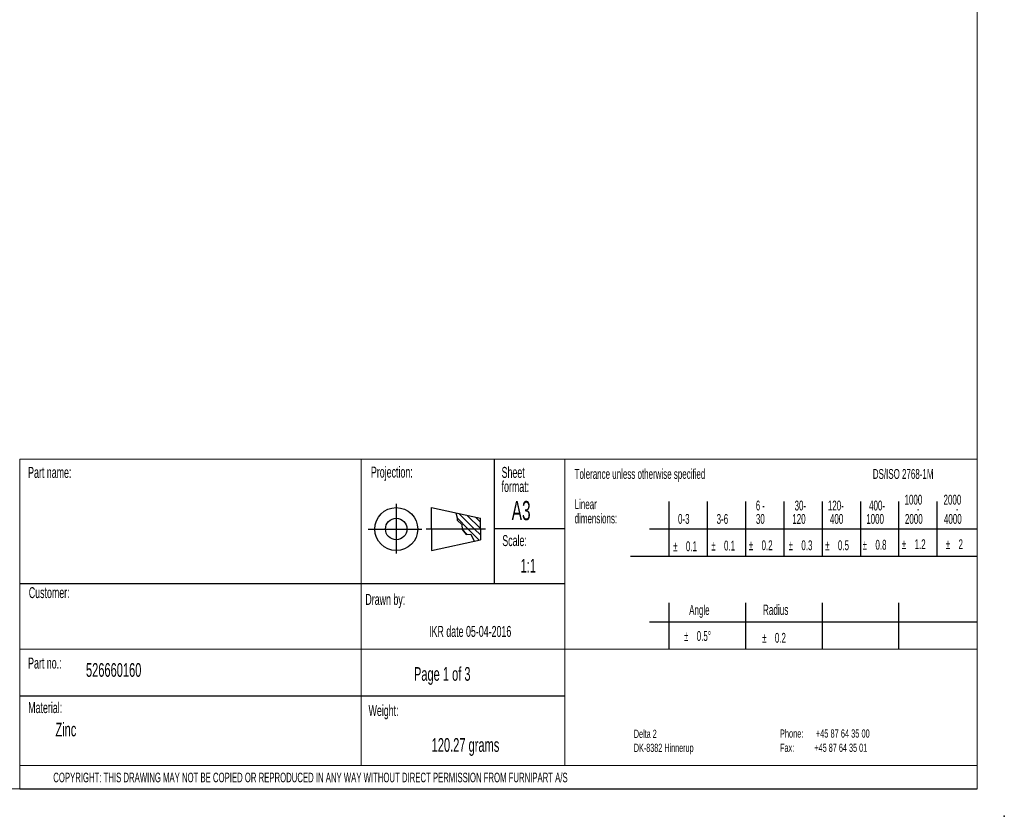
# Model space of a CAD drawing. Header units: millimetres. Extents: x 6 to 418, y 0 to 291.
# Tile 4 of 5: x 238 to 418, y 0 to 146. Entities that reach past the tile are written whole.
import ezdxf

# ---------------------------------------------------------------- set-up
doc = ezdxf.new("R2010")
doc.units = ezdxf.units.MM
doc.header["$PDSIZE"] = -1
for name, color, linetype in [('DIN_A4', 7, 'Continuous'), ('GENTITLE', 1, 'Continuous'), ('SLD-0', 7, 'Continuous')]:
    doc.layers.add(name, color=color, linetype=linetype)
doc.styles.add('SLDTEXTSTYLE0', font='TXT', dxfattribs={"width": 0.605})
doc.styles.add('SLDTEXTSTYLE1', font='TXT', dxfattribs={"width": 0.57})
doc.styles.add('SLDTEXTSTYLE2', font='TXT', dxfattribs={"width": 0.55431})
doc.styles.add('SLDTEXTSTYLE3', font='TXT', dxfattribs={"width": 0.566111})

# ---------------------------------------------------------------- blocks, each defined once
blk = doc.blocks.new('SW_NOTE_0')
at = {"layer": 'SLD-0', "color": 0, "char_height": 2, "attachment_point": 1, "style": 'SLDTEXTSTYLE0'}
for s, insert in [('Sheet', (0, 2.58)), ('format:', (0, 0))]:
    blk.add_mtext(s, dxfattribs=dict(at, insert=insert))
blk = doc.blocks.new('SW_NOTE_1')
at = {"layer": 'SLD-0', "color": 0, "char_height": 1.8, "attachment_point": 1, "style": 'SLDTEXTSTYLE0'}
for s, insert in [('%%p', (0, 2.32)), ('0.5°', (2.33, 2.32))]:
    blk.add_mtext(s, dxfattribs=dict(at, insert=insert))
blk = doc.blocks.new('SW_NOTE_2')
at = {"layer": 'SLD-0', "color": 0, "char_height": 1.8, "attachment_point": 1, "style": 'SLDTEXTSTYLE0'}
for s, insert in [('%%p', (0, 2.32)), ('2', (2.33, 2.32))]:
    blk.add_mtext(s, dxfattribs=dict(at, insert=insert))
blk = doc.blocks.new('SW_NOTE_3')
at = {"layer": 'SLD-0', "color": 0, "char_height": 1.8, "attachment_point": 1, "style": 'SLDTEXTSTYLE0'}
for s, insert in [('%%p', (0, 2.32)), ('1.2', (2.33, 2.32))]:
    blk.add_mtext(s, dxfattribs=dict(at, insert=insert))
blk = doc.blocks.new('SW_NOTE_4')
at = {"layer": 'SLD-0', "color": 0, "char_height": 1.8, "attachment_point": 1, "style": 'SLDTEXTSTYLE0'}
for s, insert in [('%%p', (0, 2.32)), ('0.8', (2.33, 2.32))]:
    blk.add_mtext(s, dxfattribs=dict(at, insert=insert))
blk = doc.blocks.new('SW_NOTE_5')
at = {"layer": 'SLD-0', "color": 0, "char_height": 1.8, "attachment_point": 1, "style": 'SLDTEXTSTYLE0'}
for s, insert in [('%%p', (0, 2.32)), ('0.5', (2.33, 2.32))]:
    blk.add_mtext(s, dxfattribs=dict(at, insert=insert))
blk = doc.blocks.new('SW_NOTE_6')
at = {"layer": 'SLD-0', "color": 0, "char_height": 1.8, "attachment_point": 1, "style": 'SLDTEXTSTYLE0'}
for s, insert in [('%%p', (0, 2.32)), ('0.3', (2.33, 2.32))]:
    blk.add_mtext(s, dxfattribs=dict(at, insert=insert))
blk = doc.blocks.new('SW_NOTE_7')
at = {"layer": 'SLD-0', "color": 0, "char_height": 1.8, "attachment_point": 1, "style": 'SLDTEXTSTYLE0'}
for s, insert in [('%%p', (0, 2.32)), ('0.2', (2.33, 2.32))]:
    blk.add_mtext(s, dxfattribs=dict(at, insert=insert))
blk = doc.blocks.new('SW_NOTE_8')
at = {"layer": 'SLD-0', "color": 0, "char_height": 1.8, "attachment_point": 1, "style": 'SLDTEXTSTYLE0'}
for s, insert in [('%%p', (0, 2.32)), ('0.1', (2.33, 2.32))]:
    blk.add_mtext(s, dxfattribs=dict(at, insert=insert))
blk = doc.blocks.new('SW_NOTE_9')
at = {"layer": 'SLD-0', "color": 0, "char_height": 1.8, "attachment_point": 1, "style": 'SLDTEXTSTYLE0'}
for s, insert in [('%%p', (0, 2.32)), ('0.1', (2.33, 2.32))]:
    blk.add_mtext(s, dxfattribs=dict(at, insert=insert))
blk = doc.blocks.new('SW_NOTE_10')
at = {"color": 0, "linetype": 'Continuous', "lineweight": 0, "char_height": 1.8, "attachment_point": 1, "style": 'SLDTEXTSTYLE0'}
for s, insert in [('%%p', (0, 2.32)), ('0.2', (2.33, 2.32))]:
    blk.add_mtext(s, dxfattribs=dict(at, insert=insert))

msp = doc.modelspace()

# ---------------------------------------------------------------- linework, layer by layer
at = {"layer": 'DIN_A4', "color": 7, "lineweight": 15}
msp.add_line((413.06651, 291.01382), (413.06651, 5.01382), dxfattribs=at)
at = {"layer": 'GENTITLE', "color": 7, "lineweight": 15}
for p, q in [((238.06651, 65.26382), (413.06651, 65.26382)), ((300.46651, 65.26382), (300.46651, 9.26382)), ((337.66651, 65.26382), (337.66651, 9.26382)), ((238.06651, 30.51382), (413.06651, 30.51382)), ((238.06651, 9.26382), (413.06651, 9.26382)), ((5.92651, 5.01382), (413.06651, 5.01382))]:
    msp.add_line(p, q, dxfattribs=at)
at = {"layer": 'SLD-0', "lineweight": 15}
msp.add_line((238.06651, 65.26382), (238.06651, 5.01382), dxfattribs=at)
at = {"layer": 'SLD-0', "color": 8}
for p, q in [((324.76651, 65.26382), (324.76651, 42.51382)), ((306.87288, 57.07743), (306.87288, 47.98786)), ((313.29381, 56.39211), (322.25099, 54.42928)), ((313.29381, 52.46645), (313.29381, 56.39211)), ((356.69065, 57.51382), (356.69065, 47.51382)), ((363.69065, 57.51382), (363.69065, 47.51382)), ((370.69065, 57.51382), (370.69065, 47.51382)), ((377.69065, 57.51382), (377.69065, 47.51382)), ((384.69065, 57.51382), (384.69065, 47.51382)), ((391.69065, 57.51382), (391.69065, 47.51382)), ((398.69065, 57.51382), (398.69065, 47.51382)), ((405.69065, 57.51382), (405.69065, 47.51382)), ((317.7432, 55.4171), (318.0149, 54.53374)), ((318.0149, 54.53374), (317.99887, 54.08478)), ((317.99887, 54.08478), (318.84838, 53.28306)), ((318.01333, 54.48842), (320.03648, 52.46527)), ((318.38255, 55.2758), (321.19309, 52.46527)), ((319.86374, 54.95122), (322.25099, 52.56398)), ((321.34493, 54.62664), (322.25099, 53.72059)), ((322.25099, 52.46645), (322.25099, 54.42928)), ((301.72277, 52.46645), (311.53742, 52.46645)), ((323.20168, 52.46645), (312.36434, 52.46645)), ((313.29381, 52.46645), (313.29381, 48.54079)), ((318.84838, 53.28306), (318.92852, 52.40116)), ((318.92685, 52.41829), (319.84726, 51.49788)), ((318.92852, 52.40116), (319.63376, 51.4872)), ((320.03648, 52.46527), (322.04455, 50.4572)), ((321.19309, 52.46527), (322.25099, 51.40737)), ((322.25099, 52.46645), (322.25099, 50.50362)), ((337.66651, 52.51382), (324.76651, 52.51382)), ((353.19065, 52.51382), (413.06651, 52.51382)), ((313.29381, 48.54079), (322.25099, 50.50362)), ((319.63376, 51.4872), (320.49929, 51.53531)), ((320.49929, 51.53531), (321.1322, 50.25846)), ((349.69065, 47.51382), (413.06651, 47.51382)), ((238.06651, 42.51382), (337.66651, 42.51382)), ((356.69065, 39.01382), (356.69065, 30.51382)), ((370.69065, 39.01382), (370.69065, 30.51382)), ((384.69065, 39.01382), (384.69065, 30.51382)), ((398.69065, 39.01382), (398.69065, 30.51382)), ((353.19065, 35.51382), (413.06651, 35.51382)), ((238.06651, 22.01382), (337.66651, 22.01382))]:
    msp.add_line(p, q, dxfattribs=at)
at = {"layer": 'SLD-0'}
msp.add_line((238.06651, 5.01382), (413.06651, 5.01382), dxfattribs=at)
at = {"layer": 'SLD-0', "color": 8}
for radius in [3.92566, 1.96283]:
    msp.add_circle((306.87288, 52.46645), radius, dxfattribs=at)
at = {"layer": 'SLD-0'}
msp.add_point((418, 0), dxfattribs=at)

# ---------------------------------------------------------------- block references
at = {"color": 7, "linetype": 'Continuous', "lineweight": 0}
msp.add_blockref('SW_NOTE_10', (373.73731, 31.17979), dxfattribs=at)
at = {"layer": 'SLD-0'}
for name, p in [('SW_NOTE_0', (326.13145, 61.23926)), ('SW_NOTE_8', (357.47903, 47.89858)), ('SW_NOTE_9', (364.45243, 48.02954)), ('SW_NOTE_7', (371.30688, 48.09153)), ('SW_NOTE_6', (378.58622, 48.09153)), ('SW_NOTE_5', (385.25872, 48.08457)), ('SW_NOTE_4', (392.11948, 48.17688)), ('SW_NOTE_3', (399.27757, 48.28248)), ('SW_NOTE_2', (407.29892, 48.27527)), ('SW_NOTE_1', (359.45953, 31.51511))]:
    msp.add_blockref(name, p, dxfattribs=at)

# ---------------------------------------------------------------- texts
at = {"color": 7, "linetype": 'Continuous', "lineweight": 0, "insert": (373.8846, 38.65152), "char_height": 1.852083, "attachment_point": 1, "style": 'SLDTEXTSTYLE0'}
msp.add_mtext('Radius', dxfattribs=at)
at = {"layer": 'GENTITLE', "color": 1, "insert": (327.97309, 57.59295), "char_height": 3.5, "attachment_point": 1, "style": 'SLDTEXTSTYLE0'}
msp.add_mtext('A3', dxfattribs=at)
at = {"layer": 'GENTITLE', "style": 'SLDTEXTSTYLE0'}
for s, insert, char_height, attachment_point in [('1:1', (331.00846, 47.02816), 2.5, 2), ('IKR date 05-04-2016', (320.39326, 34.76886), 2, 2), ('526660160', (250.17793, 27.97641), 2.5, 1), ('Zinc', (244.59612, 17.10048), 2.5, 1)]:
    msp.add_mtext(s, dxfattribs=dict(at, insert=insert, char_height=char_height, attachment_point=attachment_point))
at = {"layer": 'SLD-0'}
for s, insert, char_height, attachment_point, style in [('Part name:', (239.60413, 63.81754), 2, 1, 'SLDTEXTSTYLE0'), ('Projection:', (302.25199, 63.87195), 2, 1, 'SLDTEXTSTYLE0'), ('Tolerance unless otherwise specified', (339.47829, 63.43425), 1.8, 1, 'SLDTEXTSTYLE0'), ('DS/ISO 2768-1M', (393.96975, 63.43425), 1.8, 1, 'SLDTEXTSTYLE0'), ('Linear', (339.47829, 57.90736), 1.8, 1, 'SLDTEXTSTYLE0'), ('6 -', (372.6082, 57.66518), 1.8, 1, 'SLDTEXTSTYLE1'), ('30-', (379.67369, 57.66518), 1.8, 1, 'SLDTEXTSTYLE0'), ('120-', (385.75609, 57.66518), 1.8, 1, 'SLDTEXTSTYLE0'), ('400-', (393.28659, 57.66518), 1.8, 1, 'SLDTEXTSTYLE0'), ('1000', (399.76622, 58.73151), 1.8, 1, 'SLDTEXTSTYLE0'), ('2000', (406.89787, 58.73151), 1.8, 1, 'SLDTEXTSTYLE0'), ('-', (402.01282, 57.09149), 1.8, 1, 'SLDTEXTSTYLE0'), ('-', (409.14447, 57.09149), 1.8, 1, 'SLDTEXTSTYLE0'), ('dimensions:', (339.47829, 55.30736), 1.8, 1, 'SLDTEXTSTYLE0'), ('0-3', (358.37405, 55.22089), 1.8, 1, 'SLDTEXTSTYLE0'), ('3-6', (365.43259, 55.22089), 1.8, 1, 'SLDTEXTSTYLE0'), ('30', (372.6082, 55.22089), 1.8, 1, 'SLDTEXTSTYLE0'), ('120', (379.25698, 55.22089), 1.8, 1, 'SLDTEXTSTYLE0'), ('400', (386.1399, 55.22089), 1.8, 1, 'SLDTEXTSTYLE0'), ('1000', (392.77119, 55.22089), 1.8, 1, 'SLDTEXTSTYLE0'), ('2000', (399.84369, 55.22089), 1.8, 1, 'SLDTEXTSTYLE0'), ('4000', (406.97534, 55.22089), 1.8, 1, 'SLDTEXTSTYLE0'), ('Scale:', (326.2621, 51.35953), 2, 1, 'SLDTEXTSTYLE0'), ('Customer:', (239.72796, 41.86029), 2, 1, 'SLDTEXTSTYLE0'), ('Drawn by:', (301.23692, 40.62021), 2, 1, 'SLDTEXTSTYLE0'), ('Angle', (360.41195, 38.58913), 1.8, 1, 'SLDTEXTSTYLE0'), ('Part no.:', (239.60413, 28.99026), 2, 1, 'SLDTEXTSTYLE0'), ('Page 1 of 3', (310.11137, 27.25419), 2.5, 1, 'SLDTEXTSTYLE0'), ('Material:', (239.62164, 20.85293), 2, 1, 'SLDTEXTSTYLE0'), ('Weight:', (301.81863, 20.32), 2, 1, 'SLDTEXTSTYLE0'), ('Delta 2', (350.29785, 15.81827), 1.5, 1, 'SLDTEXTSTYLE0'), ('Phone:      +45 87 64 35 00', (376.9911, 15.8718), 1.5, 1, 'SLDTEXTSTYLE3'), ('120.27 grams', (319.53445, 14.27823), 2.5, 2, 'SLDTEXTSTYLE0'), ('DK-8382 Hinnerup', (350.29785, 13.25828), 1.5, 1, 'SLDTEXTSTYLE0'), ('Fax:          +45 87 64 35 01', (377.01801, 13.27596), 1.5, 1, 'SLDTEXTSTYLE2'), ('COPYRIGHT: THIS DRAWING MAY NOT BE COPIED OR REPRODUCED IN ANY WAY WITHOUT DIRECT PERMISSION FROM FURNIPART A/S', (244.20327, 7.96683), 1.75, 1, 'SLDTEXTSTYLE0')]:
    msp.add_mtext(s, dxfattribs=dict(at, insert=insert, char_height=char_height, attachment_point=attachment_point, style=style))

doc.saveas('drawing.dxf')
